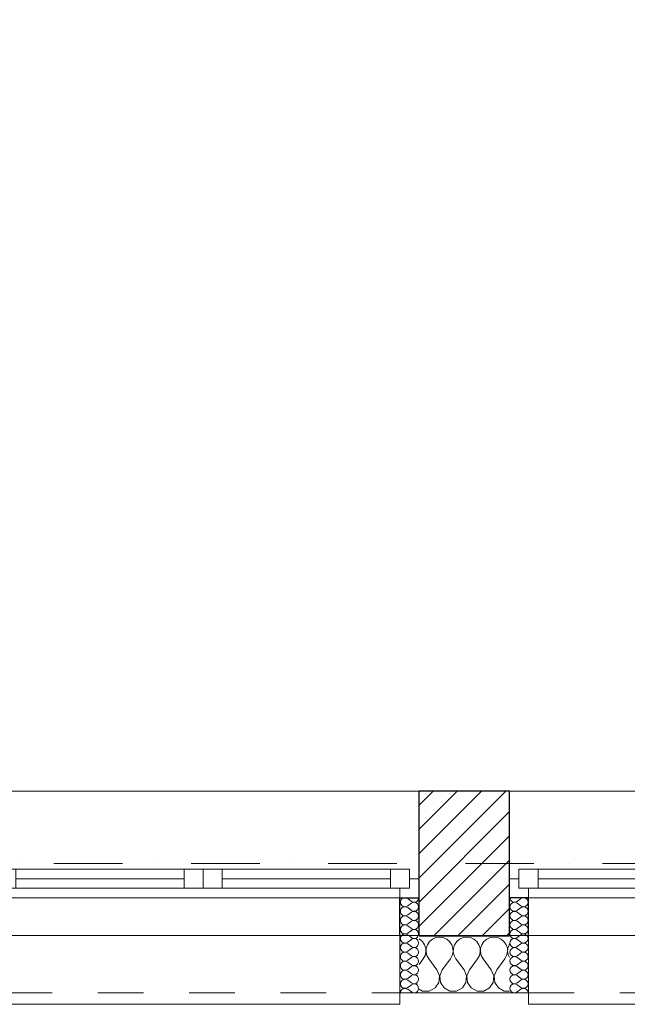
# Model space of a CAD drawing. Header units: millimetres. Extents: x 172139 to 266886, y 98118 to 138225.
# Tile 50 of 57: x 213469 to 215064, y 106825 to 109411. Entities that reach past the tile are written whole.
import ezdxf

# ---------------------------------------------------------------- set-up
doc = ezdxf.new("R2010")
doc.units = ezdxf.units.MM
doc.header["$MEASUREMENT"] = 0
doc.linetypes.add('Kropki i Kreski', pattern=[360, 180, -90, 0, -90])
doc.linetypes.add('Przerywana', pattern=[240, 120, -120])
for name, color, linetype in [('Konstrukcja - Siatki mod', 7, 'Continuous'), ('KR_INW', 7, 'Continuous'), ('NAPIS_SODON', 7, 'Continuous'), ('Okna ArchiCADa', 7, 'Continuous')]:
    doc.layers.add(name, color=color, linetype=linetype)
doc.layers.add('Konstrukcja - Siatki mod_Nr_pióra__48', color=7, linetype='Continuous', lineweight=15, true_color=0xa80f02)
doc.layers.add('KR_INW_Nr_pióra__102', color=7, linetype='Continuous', lineweight=5, true_color=0xcccccc)
for name, color, linetype, lineweight in [('KR_INW_Nr_pióra__101', 252, 'Continuous', 5), ('KR_INW_Nr_pióra__27', 7, 'Continuous', 25), ('KR_INW_Nr_pióra__47', 7, 'Continuous', 15), ('NAPIS_SODON_Nr_pióra__1', 7, 'Continuous', 13), ('Okna ArchiCADa_Nr_pióra__1', 7, 'Continuous', 13), ('Okna ArchiCADa_Nr_pióra__27', 7, 'Continuous', 25)]:
    doc.layers.add(name, color=color, linetype=linetype, lineweight=lineweight)

# ---------------------------------------------------------------- blocks, each defined once
blk = doc.blocks.new('Strop_1', base_point=(179225, 121523.3))
at = {"layer": 'NAPIS_SODON_Nr_pióra__1', "linetype": 'Continuous', "flags": 128}
blk.add_lwpolyline([(179225, 121523.3), (179225.9, 107003.8), (250898.3, 107008.3), (250897.4, 121527.8)], close=True, dxfattribs=at)
blk = doc.blocks.new('*X161')
at = {"layer": 'KR_INW_Nr_pióra__102', "linetype": 'Continuous'}
for p, q in [((214518.8, 106996.2), (214517.5, 106996.8)), ((214526.4, 106989.9), (214518.8, 106996.2)), ((214552.7, 106996.2), (214545.1, 106989.9)), ((214561.7, 107000.2), (214552.7, 106996.2)), ((214571.4, 107001.6), (214561.7, 107000.2)), ((214581.2, 107000.2), (214571.4, 107001.6)), ((214590.2, 106996.2), (214581.2, 107000.2)), ((214597.8, 106989.9), (214590.2, 106996.2)), ((214624.1, 106996.2), (214616.5, 106989.9)), ((214633.1, 107000.2), (214624.1, 106996.2)), ((214642.9, 107001.6), (214633.1, 107000.2)), ((214652.6, 107000.2), (214642.9, 107001.6)), ((214661.6, 106996.2), (214652.6, 107000.2)), ((214669.2, 106989.9), (214661.6, 106996.2)), ((214695.5, 106996.2), (214687.9, 106989.9)), ((214704.5, 107000.2), (214695.5, 106996.2)), ((214714.3, 107001.6), (214704.5, 107000.2)), ((214724, 107000.2), (214714.3, 107001.6)), ((214733.1, 106996.2), (214724, 107000.2)), ((214740.6, 106989.9), (214733.1, 106996.2)), ((214531.9, 106981.8), (214526.4, 106989.9)), ((214535.1, 106972.5), (214531.9, 106981.8)), ((214535.6, 106962.6), (214535.1, 106972.5)), ((214536.3, 106972.5), (214535.9, 106962.6)), ((214539.5, 106981.8), (214536.3, 106972.5)), ((214545.1, 106989.9), (214539.5, 106981.8)), ((214603.4, 106981.8), (214597.8, 106989.9)), ((214606.5, 106972.5), (214603.4, 106981.8)), ((214607, 106962.6), (214606.5, 106972.5)), ((214607.8, 106972.5), (214607.3, 106962.6)), ((214610.9, 106981.8), (214607.8, 106972.5)), ((214616.5, 106989.9), (214610.9, 106981.8)), ((214674.8, 106981.8), (214669.2, 106989.9)), ((214677.9, 106972.5), (214674.8, 106981.8)), ((214678.4, 106962.6), (214677.9, 106972.5)), ((214679.2, 106972.5), (214678.7, 106962.6)), ((214682.3, 106981.8), (214679.2, 106972.5)), ((214687.9, 106989.9), (214682.3, 106981.8)), ((214746.2, 106981.8), (214740.6, 106989.9)), ((214749.4, 106972.5), (214746.2, 106981.8)), ((214749.9, 106962.6), (214749.4, 106972.5)), ((214750.6, 106972.5), (214750.1, 106962.6)), ((214753.8, 106981.8), (214750.6, 106972.5)), ((214755.1, 106983.7), (214753.8, 106981.8)), ((214517.5, 106929.7), (214528.6, 106944.4)), ((214528.6, 106944.4), (214533.3, 106953.1)), ((214533.3, 106953.1), (214535.6, 106962.6)), ((214535.9, 106962.6), (214538.1, 106953.1)), ((214538.1, 106953.1), (214542.9, 106944.4)), ((214564.3, 106915.9), (214542.9, 106944.4)), ((214578.6, 106915.9), (214600, 106944.4)), ((214600, 106944.4), (214604.8, 106953.1)), ((214604.8, 106953.1), (214607, 106962.6)), ((214607.3, 106962.6), (214609.5, 106953.1)), ((214609.5, 106953.1), (214614.3, 106944.4)), ((214635.7, 106915.9), (214614.3, 106944.4)), ((214650, 106915.9), (214671.4, 106944.4)), ((214671.4, 106944.4), (214676.2, 106953.1)), ((214676.2, 106953.1), (214678.4, 106962.6)), ((214678.7, 106962.6), (214680.9, 106953.1)), ((214680.9, 106953.1), (214685.7, 106944.4)), ((214707.1, 106915.9), (214685.7, 106944.4)), ((214721.4, 106915.9), (214742.9, 106944.4)), ((214742.9, 106944.4), (214747.6, 106953.1)), ((214747.6, 106953.1), (214749.9, 106962.6)), ((214750.1, 106962.6), (214752.4, 106953.1)), ((214752.4, 106953.1), (214755.1, 106948.2)), ((214571, 106899.8), (214564.3, 106915.9)), ((214569.4, 106882.5), (214571, 106899.8)), ((214578.6, 106915.9), (214571.8, 106899.8)), ((214571.8, 106899.8), (214573.5, 106882.5)), ((214642.4, 106899.8), (214635.7, 106915.9)), ((214640.8, 106882.5), (214642.4, 106899.8)), ((214650, 106915.9), (214643.3, 106899.8)), ((214643.3, 106899.8), (214644.9, 106882.5)), ((214713.9, 106899.8), (214707.1, 106915.9)), ((214712.2, 106882.5), (214713.9, 106899.8)), ((214721.4, 106915.9), (214714.7, 106899.8)), ((214714.7, 106899.8), (214716.3, 106882.5)), ((214544.4, 106859.8), (214559.7, 106868)), ((214559.7, 106868), (214569.4, 106882.5)), ((214573.5, 106882.5), (214583.1, 106868)), ((214583.1, 106868), (214598.4, 106859.8)), ((214615.8, 106859.8), (214631.2, 106868)), ((214631.2, 106868), (214640.8, 106882.5)), ((214644.9, 106882.5), (214654.5, 106868)), ((214654.5, 106868), (214669.9, 106859.8)), ((214687.3, 106859.8), (214702.6, 106868)), ((214702.6, 106868), (214712.2, 106882.5)), ((214716.3, 106882.5), (214726, 106868)), ((214726, 106868), (214741.3, 106859.8)), ((214517.5, 106864.9), (214527, 106859.8)), ((214527, 106859.8), (214544.4, 106859.8)), ((214598.4, 106859.8), (214615.8, 106859.8)), ((214669.9, 106859.8), (214687.3, 106859.8)), ((214741.3, 106859.8), (214755.1, 106859.8))]:
    blk.add_line(p, q, dxfattribs=at)
blk = doc.blocks.new('*X200')
at = {"layer": 'KR_INW_Nr_pióra__102', "linetype": 'Continuous'}
for p, q in [((214497.3, 107095.6), (214487.7, 107102.8)), ((214497.3, 107090.9), (214487.7, 107083.7)), ((214497.3, 107071.8), (214487.7, 107079)), ((214497.3, 107067), (214487.7, 107059.9)), ((214497.3, 107048), (214487.7, 107055.1)), ((214497.3, 107043.2), (214487.7, 107036.1)), ((214497.3, 107024.2), (214487.7, 107031.3)), ((214497.3, 107019.4), (214487.7, 107012.3)), ((214497.3, 107000.4), (214487.7, 107007.5)), ((214497.3, 106995.6), (214487.7, 106988.5)), ((214497.3, 106976.6), (214487.7, 106983.7)), ((214497.3, 106971.8), (214487.7, 106964.7)), ((214497.3, 106952.8), (214487.7, 106959.9)), ((214497.3, 106948), (214487.7, 106940.9)), ((214497.3, 106929), (214487.7, 106936.1)), ((214497.3, 106924.2), (214487.7, 106917)), ((214497.3, 106905.1), (214487.7, 106912.3)), ((214497.3, 106900.4), (214487.7, 106893.2)), ((214497.3, 106881.3), (214487.7, 106888.5)), ((214497.3, 106876.6), (214487.7, 106869.4)), ((214497.3, 106857.5), (214487.7, 106864.7))]:
    blk.add_line(p, q, dxfattribs=at)
for centre, start, end in [((214480.6, 107093.2), 53.1301, 180), ((214504.4, 107105.1), 233.1301, 0), ((214480.6, 107093.2), 180, 306.8699), ((214480.6, 107069.4), 53.1301, 180), ((214504.4, 107081.3), 233.1301, 126.8699), ((214480.6, 107069.4), 180, 306.8699), ((214480.6, 107045.6), 53.1301, 180), ((214504.4, 107057.5), 233.1301, 126.8699), ((214480.6, 107045.6), 180, 306.8699), ((214480.6, 107021.8), 53.1301, 180), ((214480.6, 107021.8), 180, 306.8699), ((214504.4, 107033.7), 233.1301, 126.8699), ((214504.4, 107009.9), 233.1301, 126.8699), ((214480.6, 106998), 53.1301, 180), ((214480.6, 106998), 180, 306.8699), ((214504.4, 106986.1), 233.1301, 126.8699), ((214480.6, 106974.2), 53.1301, 180), ((214480.6, 106974.2), 180, 306.8699), ((214504.4, 106962.3), 233.1301, 126.8699), ((214480.6, 106950.4), 53.1301, 180), ((214480.6, 106950.4), 180, 306.8699), ((214504.4, 106938.5), 233.1301, 126.8699), ((214480.6, 106926.6), 53.1301, 180), ((214480.6, 106926.6), 180, 306.8699), ((214504.4, 106914.7), 233.1301, 126.8699), ((214480.6, 106902.8), 53.1301, 180), ((214480.6, 106902.8), 180, 306.8699), ((214504.4, 106890.9), 233.1301, 126.8699), ((214480.6, 106879), 53.1301, 180), ((214480.6, 106879), 180, 306.8699), ((214480.6, 106855.1), 53.1301, 180), ((214504.4, 106867), 233.1301, 126.8699)]:
    blk.add_arc(centre, 11.9, start, end, dxfattribs=at)
blk = doc.blocks.new('*X201')
at = {"layer": 'KR_INW_Nr_pióra__102', "linetype": 'Continuous'}
for p, q in [((214775.3, 107095.6), (214784.8, 107102.8)), ((214775.3, 107090.9), (214784.8, 107083.7)), ((214775.3, 107071.8), (214784.8, 107079)), ((214775.3, 107067), (214784.8, 107059.9)), ((214775.3, 107048), (214784.8, 107055.1)), ((214775.3, 107043.2), (214784.8, 107036.1)), ((214775.3, 107024.2), (214784.8, 107031.3)), ((214775.3, 107019.4), (214784.8, 107012.3)), ((214775.3, 107000.4), (214784.8, 107007.5)), ((214775.3, 106995.6), (214784.8, 106988.5)), ((214775.3, 106976.6), (214784.8, 106983.7)), ((214775.3, 106971.8), (214784.8, 106964.7)), ((214775.3, 106952.8), (214784.8, 106959.9)), ((214775.3, 106948), (214784.8, 106940.9)), ((214775.3, 106929), (214784.8, 106936.1)), ((214775.3, 106924.2), (214784.8, 106917)), ((214775.3, 106905.1), (214784.8, 106912.3)), ((214775.3, 106900.4), (214784.8, 106893.2)), ((214775.3, 106881.3), (214784.8, 106888.5)), ((214775.3, 106876.6), (214784.8, 106869.4)), ((214775.3, 106857.5), (214784.8, 106864.7))]:
    blk.add_line(p, q, dxfattribs=at)
for centre, start, end in [((214768.2, 107105.1), 180, 306.8699), ((214792, 107093.2), 0, 126.8699), ((214768.2, 107081.3), 53.1301, 306.8699), ((214792, 107093.2), 233.1301, 0), ((214792, 107069.4), 0, 126.8699), ((214768.2, 107057.5), 53.1301, 306.8699), ((214792, 107069.4), 233.1301, 0), ((214792, 107045.6), 0, 126.8699), ((214768.2, 107033.7), 53.1301, 306.8699), ((214768.2, 107009.9), 53.1301, 306.8699), ((214792, 107045.6), 233.1301, 0), ((214792, 107021.8), 0, 126.8699), ((214792, 107021.8), 233.1301, 0), ((214768.2, 106986.1), 53.1301, 306.8699), ((214792, 106998), 0, 126.8699), ((214792, 106998), 233.1301, 0), ((214768.2, 106962.3), 53.1301, 306.8699), ((214792, 106974.2), 0, 126.8699), ((214792, 106974.2), 233.1301, 0), ((214768.2, 106938.5), 53.1301, 306.8699), ((214792, 106950.4), 0, 126.8699), ((214792, 106950.4), 233.1301, 0), ((214768.2, 106914.7), 53.1301, 306.8699), ((214792, 106926.6), 0, 126.8699), ((214792, 106926.6), 233.1301, 0), ((214768.2, 106890.9), 53.1301, 306.8699), ((214792, 106902.8), 0, 126.8699), ((214792, 106902.8), 233.1301, 0), ((214768.2, 106867), 53.1301, 306.8699), ((214792, 106879), 0, 126.8699), ((214792, 106879), 233.1301, 0), ((214792, 106855.1), 0, 126.8699)]:
    blk.add_arc(centre, 11.9, start, end, dxfattribs=at)
blk = doc.blocks.new('Okno dwuskrzydłowe 19_5')
at = {"layer": 'Okna ArchiCADa_Nr_pióra__1', "linetype": 'Continuous'}
for p, q in [((-566.8, 230), (566.8, 230)), ((-566.8, 0), (-541.8, 0)), ((-541.8, 25), (-491.8, 25)), ((-541.8, -25), (-541.8, 25)), ((-541.8, 0), (-541.8, -25)), ((-491.8, 25), (-50, 25)), ((-491.8, 25), (-491.8, -25)), ((-491.8, 25), (-50, 25)), ((-491.8, 0), (-50, 0)), ((-50, -25), (-50, 25)), ((-50, 25), (0, 25)), ((0, 25), (0, -25)), ((0, 25), (50, 25)), ((0, -25), (0, 25)), ((50, 25), (491.8, 25)), ((50, 25), (50, -25)), ((50, 25), (491.8, 25)), ((50, 0), (491.8, 0)), ((491.8, -25), (491.8, 25)), ((491.8, 25), (541.8, 25)), ((541.8, 25), (541.8, -25)), ((541.8, -25), (541.8, 0)), ((541.8, 0), (566.8, 0)), ((-541.8, -25), (-516.8, -25)), ((-491.8, -25), (-541.8, -25)), ((-516.8, -25), (-516.8, -50)), ((-50, -25), (-491.8, -25)), ((0, -25), (-50, -25)), ((50, -25), (0, -25)), ((491.8, -25), (50, -25)), ((541.8, -25), (491.8, -25)), ((516.8, -50), (516.8, -25)), ((516.8, -25), (541.8, -25)), ((-516.8, -50), (-566.8, -50)), ((0, -50), (-516.8, -50)), ((516.8, -50), (0, -50)), ((566.8, -50), (516.8, -50)), ((-516.8, -300), (-516.8, -330)), ((516.8, -330), (516.8, -300)), ((-516.8, -330), (516.8, -330))]:
    blk.add_line(p, q, dxfattribs=at)
at = {"layer": 'Okna ArchiCADa_Nr_pióra__1', "linetype": 'Przerywana'}
blk.add_line((-516.8, -300), (516.8, -300), dxfattribs=at)
at = {"layer": 'Okna ArchiCADa_Nr_pióra__27', "linetype": 'Continuous'}
for p, q in [((-566.8, -50), (-566.8, 0)), ((566.8, -50), (566.8, 0)), ((-516.8, -50), (-566.8, -50)), ((516.8, -50), (566.8, -50))]:
    blk.add_line(p, q, dxfattribs=at)
blk = doc.blocks.new('Ściana_3', base_point=(179075.1, 106855.1))
at = {"layer": 'KR_INW_Nr_pióra__101', "linetype": 'Continuous'}
h = blk.add_hatch(dxfattribs=at)
h.set_pattern_fill('Cegła_licówka', color=256, style=0, pattern_type=2)
h.set_pattern_definition([(45, (0, 0), (-31.819804, 31.819804), [])])
h.paths.add_polyline_path([(214517.5, 107105.1), (214517.5, 107005.1), (214755.1, 107005.1), (214755.1, 107105.1), (214755.1, 107155.1), (214755.1, 107385.1), (214517.5, 107385.1), (214517.5, 107155.1)])
at = {"layer": 'KR_INW_Nr_pióra__27', "linetype": 'Continuous'}
for p, q in [((214517.5, 107155.1), (214517.5, 107385.1)), ((214755.1, 107155.1), (214755.1, 107385.1)), ((214517.5, 107105.1), (214517.5, 107155.1)), ((214755.1, 107105.1), (214755.1, 107155.1)), ((214467.5, 107005.1), (214467.5, 107105.1)), ((214467.5, 107105.1), (214517.5, 107105.1)), ((214517.5, 107005.1), (214517.5, 107105.1)), ((214755.1, 107005.1), (214755.1, 107105.1)), ((214805.1, 107105.1), (214755.1, 107105.1)), ((214805.1, 107005.1), (214805.1, 107105.1)), ((214517.5, 107005.1), (214755.1, 107005.1))]:
    blk.add_line(p, q, dxfattribs=at)
at = {"layer": 'KR_INW_Nr_pióra__27', "linetype": 'Continuous', "flags": 128}
blk.add_lwpolyline([(214755.1, 107385.1), (214517.5, 107385.1)], dxfattribs=at)
at = {"layer": 'KR_INW_Nr_pióra__47', "linetype": 'Continuous'}
for p, q in [((214517.5, 107105.1), (214467.5, 107105.1)), ((214467.5, 107105.1), (214467.5, 106855.1)), ((214755.1, 107105.1), (214805.1, 107105.1)), ((214805.1, 107105.1), (214805.1, 106855.1)), ((214467.5, 106855.1), (214467.5, 107005.1)), ((214805.1, 106855.1), (214805.1, 107005.1)), ((214517.5, 106855.1), (214467.5, 106855.1)), ((214755.1, 106855.1), (214805.1, 106855.1))]:
    blk.add_line(p, q, dxfattribs=at)
at = {"layer": 'KR_INW_Nr_pióra__47', "linetype": 'Continuous', "flags": 128}
blk.add_lwpolyline([(214517.5, 106855.1), (214755.1, 106855.1)], dxfattribs=at)
at = {"layer": 'KR_INW'}
for name in ['*X200', '*X201', '*X161']:
    blk.add_blockref(name, (0, 0), dxfattribs=at)
at = {"layer": 'Okna ArchiCADa', "color": 21, "linetype": 'Continuous', "lineweight": 13, "true_color": 0xff9955, "zscale": 1000}
for p in [(213950.7, 107155.1), (215321.8, 107155.1)]:
    blk.add_blockref('Okno dwuskrzydłowe 19_5', p, dxfattribs=at)
blk = doc.blocks.new('Standardowy znacznik siatki_10')
at = {"layer": 'Konstrukcja - Siatki mod_Nr_pióra__48', "linetype": 'Kropki i Kreski'}
blk.add_line((1000, 0), (72912, 0), dxfattribs=at)

msp = doc.modelspace()

# ---------------------------------------------------------------- block references
at = {"layer": 'Konstrukcja - Siatki mod', "color": 8, "linetype": 'Continuous', "lineweight": 13, "zscale": 1000}
msp.add_blockref('Standardowy znacznik siatki_10', (177989.3, 107195.1), dxfattribs=at)
at = {"layer": 'KR_INW'}
msp.add_blockref('Ściana_3', (179075.1, 106855.1), dxfattribs=at)
at = {"layer": 'NAPIS_SODON', "linetype": 'Continuous'}
msp.add_blockref('Strop_1', (179225, 121523.3), dxfattribs=at)

doc.saveas('drawing.dxf')
